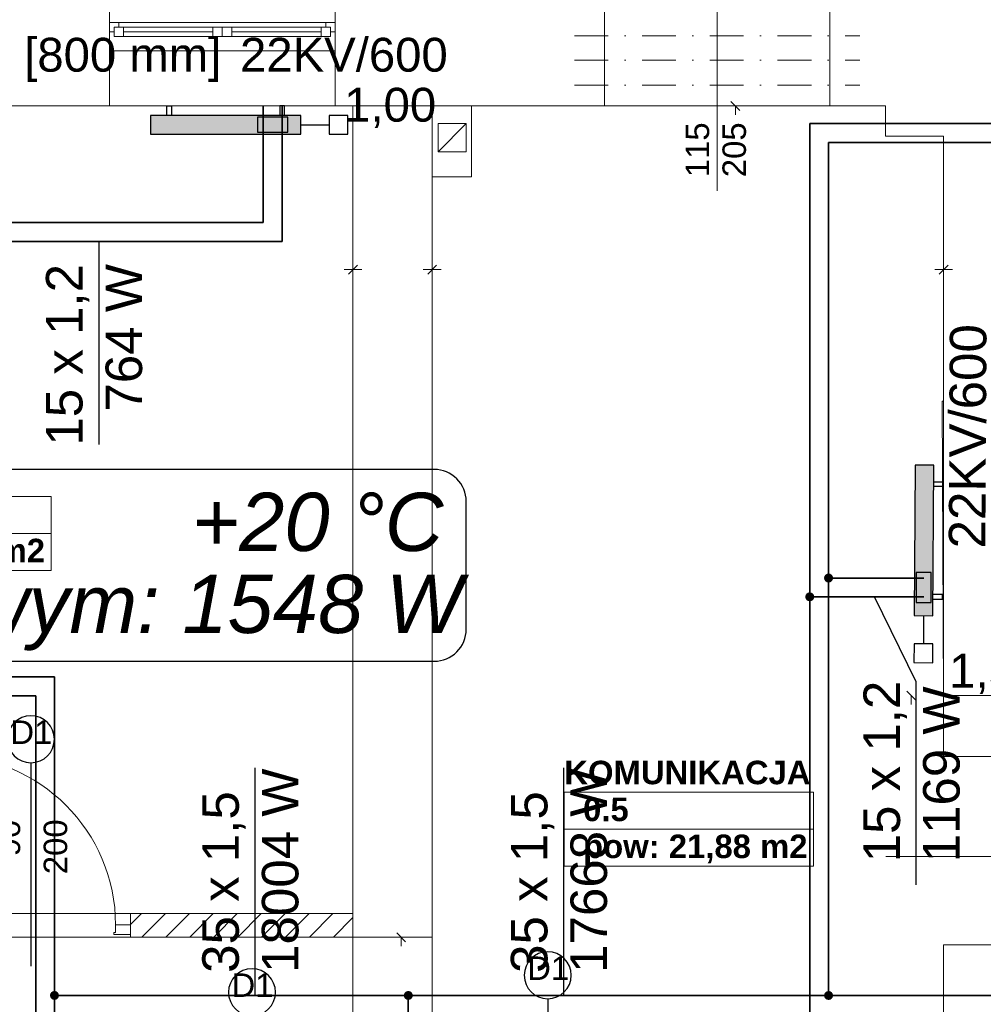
# Model space of a CAD drawing. Header units: millimetres. Extents: x 204754 to 495640, y -178579 to -98814.
# Tile 20 of 179: x 216255 to 221379, y -131815 to -126580. Entities that reach past the tile are written whole.
import ezdxf
from ezdxf.enums import TextEntityAlignment as Align
from ezdxf.lldxf.tags import DXFTag

# ---------------------------------------------------------------- set-up
doc = ezdxf.new("R2010")
doc.units = ezdxf.units.MM
doc.header["$MEASUREMENT"] = 0
doc.linetypes.add('Kropki i Kreski', pattern=[360, 180, -90, 0, -90])
doc.layers.get('0').update_dxf_attribs({"color": 252, "lineweight": 5})
for name, color, linetype in [('IS_Armatura_podłączeniowa_grz._dolnozas.', 7, 'SOLID'), ('IS_Armatura_Therm', 7, 'SOLID'), ('IS_Grzejniki_Plan_rzut', 7, 'SOLID'), ('IS_Opisy_działek_Therm', 7, 'SOLID'), ('IS_Text_Konstrukcji', 7, 'Continuous'), ('IS_Text_Odbiornikow_Therm', 7, 'Continuous')]:
    doc.layers.add(name, color=color, linetype=linetype)
for name, color, linetype, lineweight in [('IS_Powrót', 5, 'DASH', 35), ('IS_Text_Armatury_Therm', 7, 'Continuous', 35), ('IS_Zasilanie', 1, 'SOLID', 35), ('Nowe_! NAZWY POM', 252, 'Continuous', 5), ('Nowe_! NAZWY POM_Nr_pióra__19', 252, 'Continuous', 5), ('Nowe_220-A Ściany', 252, 'Continuous', 5), ('Nowe_220-A Ściany_Nr_pióra__112', 252, 'Continuous', 5), ('Nowe_220-A Ściany_Nr_pióra__93', 252, 'Continuous', 5), ('Nowe_810-G Ogólne_Nr_pióra__21', 252, 'Continuous', 5), ('Nowe_820-G Rysunki Obrazki_Nr_pióra__24', 252, 'Continuous', 5), ('Nowe_Drzwi ARCHICAD_Nr_pióra__168', 252, 'Continuous', 5), ('Nowe_Metryczki pomieszczeń ARCHICADa_Nr_pióra__13', 252, 'Continuous', 5), ('Nowe_Nowe_220(1)-A Ściany zewnętrzne_Nr_pióra__3', 252, 'Continuous', 5), ('Nowe_Nowe_220(1)-A Ściany zewnętrzne_Nr_pióra__57', 252, 'Continuous', 5), ('Nowe_Okna ARCHICADa_Nr_pióra__112', 252, 'Continuous', 5), ('Nowe_Okna ARCHICADa_Nr_pióra__23', 252, 'Continuous', 5), ('Nowe_Okna ARCHICADa_Nr_pióra__3', 252, 'Continuous', 5), ('Nowe_TABELKA_Nr_pióra__1', 252, 'Continuous', 5), ('Nowe_Znaczniki drzwi ARCHICADa', 252, 'Continuous', 5), ('Nowe_Znaczniki drzwi ARCHICADa_Nr_pióra__111', 252, 'Continuous', 5), ('Nowe_Znaczniki drzwi ARCHICADa_Nr_pióra__141', 252, 'Continuous', 5)]:
    doc.layers.add(name, color=color, linetype=linetype, lineweight=lineweight)
doc.styles.add('GENERATED_STYLE_1', font='arial.ttf')
doc.styles.add('GENERATED_STYLE_2', font='arialbd.ttf')
tags = doc.linetypes.add('DASH', pattern=[15, 10, -5]).pattern_tags.tags
tags[6:7] = [DXFTag(74, 4), DXFTag(75, 0), DXFTag(340, '0'), DXFTag(46, 0.0), DXFTag(50, 0.0), DXFTag(44, 0.0), DXFTag(45, 0.0)]
tags[4:5] = [DXFTag(74, 4), DXFTag(75, 0), DXFTag(340, '0'), DXFTag(46, 0.0), DXFTag(50, 0.0), DXFTag(44, 0.0), DXFTag(45, 0.0)]
tags = doc.linetypes.add('SOLID', pattern=[10, 10, 0]).pattern_tags.tags
tags[6:7] = [DXFTag(74, 4), DXFTag(75, 0), DXFTag(340, '0'), DXFTag(46, 0.0), DXFTag(50, 0.0), DXFTag(44, 0.0), DXFTag(45, 0.0)]
tags[4:5] = [DXFTag(74, 4), DXFTag(75, 0), DXFTag(340, '0'), DXFTag(46, 0.0), DXFTag(50, 0.0), DXFTag(44, 0.0), DXFTag(45, 0.0)]

# ---------------------------------------------------------------- blocks, each defined once
blk = doc.blocks.new('GABINET  1_0.8_8', base_point=(215758.8, -129213.1))
at = {"layer": 'Nowe_Metryczki pomieszczeń ARCHICADa_Nr_pióra__13', "color": 7, "linetype": 'Continuous', "lineweight": 13}
for p, q in [((215095.8, -129114.9), (215095.8, -129507.8)), ((215095.8, -129114.9), (216421.8, -129114.9)), ((216421.8, -129114.9), (216421.8, -129507.8)), ((215095.8, -129311.3), (216421.8, -129311.3)), ((215095.8, -129507.8), (216421.8, -129507.8))]:
    blk.add_line(p, q, dxfattribs=at)
at = {"layer": 'Nowe_Metryczki pomieszczeń ARCHICADa_Nr_pióra__13', "color": 7, "lineweight": 13, "style": 'GENERATED_STYLE_2'}
for tag, p in [('ROOM_NAME', (215095.8, -128947.1)), ('ROOM_NUMBER', (215195.8, -129143.5)), ('ROOM_CALC_AREA', (215195.8, -129339.9))]:
    blk.add_attdef(tag, text='', height=125, dxfattribs=at).set_placement(p, align=Align.TOP_LEFT)
blk = doc.blocks.new('KOMUNIKACJA_0.5_9', base_point=(219813.5, -130786.3))
at = {"layer": 'Nowe_Metryczki pomieszczeń ARCHICADa_Nr_pióra__13', "color": 7, "linetype": 'Continuous', "lineweight": 13}
for p, q in [((219150.5, -130688), (219150.5, -131080.9)), ((219150.5, -130688), (220476.5, -130688)), ((220476.5, -130688), (220476.5, -131080.9)), ((219150.5, -130884.5), (220476.5, -130884.5)), ((219150.5, -131080.9), (220476.5, -131080.9))]:
    blk.add_line(p, q, dxfattribs=at)
at = {"layer": 'Nowe_Metryczki pomieszczeń ARCHICADa_Nr_pióra__13', "color": 7, "lineweight": 13, "style": 'GENERATED_STYLE_2'}
for tag, p in [('ROOM_NAME', (219150.5, -130520.2)), ('ROOM_NUMBER', (219250.5, -130716.6)), ('ROOM_CALC_AREA', (219250.5, -130913))]:
    blk.add_attdef(tag, text='', height=125, dxfattribs=at).set_placement(p, align=Align.TOP_LEFT)
blk = doc.blocks.new('D Marker 11_19')
at = {"layer": 'Nowe_Znaczniki drzwi ARCHICADa_Nr_pióra__111', "color": 7, "linetype": 'Continuous', "lineweight": 25}
blk.add_line((0, 802.4), (0, -278.6), dxfattribs=at)
at = {"layer": 'Nowe_Znaczniki drzwi ARCHICADa_Nr_pióra__141', "color": 7, "linetype": 'Continuous', "lineweight": 25}
for start, end in [(0, 180), (180, 0)]:
    blk.add_arc((0, 927.4), 125, start, end, dxfattribs=at)
at = {"layer": 'Nowe_Znaczniki drzwi ARCHICADa_Nr_pióra__141', "color": 7, "lineweight": 25, "style": 'GENERATED_STYLE_1'}
for tag, rotation, p in [('AC_MarkerText_4', 90, (-19.6, 304.8)), ('AC_WIDO_B_SIZE', 90, (230.4, 209.9)), ('AC_MarkerText_1', 180, (109.1, 1075.6))]:
    blk.add_attdef(tag, text='', height=125, rotation=rotation, dxfattribs=at).set_placement(p, align=Align.BOTTOM_LEFT)
blk = doc.blocks.new('D Marker 11_23')
at = {"layer": 'Nowe_Znaczniki drzwi ARCHICADa_Nr_pióra__111', "color": 7, "linetype": 'Continuous', "lineweight": 25}
blk.add_line((0, 802.4), (0, -653.6), dxfattribs=at)
at = {"layer": 'Nowe_Znaczniki drzwi ARCHICADa_Nr_pióra__141', "color": 7, "linetype": 'Continuous', "lineweight": 25}
for start, end in [(0, 180), (180, 0)]:
    blk.add_arc((0, 927.4), 125, start, end, dxfattribs=at)
at = {"layer": 'Nowe_Znaczniki drzwi ARCHICADa_Nr_pióra__141', "color": 7, "lineweight": 25, "style": 'GENERATED_STYLE_1'}
for tag, p in [('AC_MarkerText_4', (-19.6, 304.8)), ('AC_WIDO_B_SIZE', (230.4, 209.9))]:
    blk.add_attdef(tag, text='', height=125, rotation=90, dxfattribs=at).set_placement(p, align=Align.BOTTOM_LEFT)
blk.add_attdef('AC_MarkerText_1', text='', height=125, dxfattribs=at).set_placement((-109.1, 864.9), align=Align.BOTTOM_LEFT)
blk = doc.blocks.new('D Marker 11_24')
at = {"layer": 'Nowe_Znaczniki drzwi ARCHICADa_Nr_pióra__111', "color": 7, "linetype": 'Continuous', "lineweight": 25}
blk.add_line((0, 802.4), (0, -743.6), dxfattribs=at)
at = {"layer": 'Nowe_Znaczniki drzwi ARCHICADa_Nr_pióra__141', "color": 7, "linetype": 'Continuous', "lineweight": 25}
for start, end in [(0, 180), (180, 0)]:
    blk.add_arc((0, 927.4), 125, start, end, dxfattribs=at)
at = {"layer": 'Nowe_Znaczniki drzwi ARCHICADa_Nr_pióra__141', "color": 7, "lineweight": 25, "style": 'GENERATED_STYLE_1'}
for tag, p in [('AC_MarkerText_4', (-19.6, 304.8)), ('AC_WIDO_B_SIZE', (230.4, 209.9))]:
    blk.add_attdef(tag, text='', height=125, rotation=90, dxfattribs=at).set_placement(p, align=Align.BOTTOM_LEFT)
blk.add_attdef('AC_MarkerText_1', text='', height=125, dxfattribs=at).set_placement((-109.1, 864.9), align=Align.BOTTOM_LEFT)
blk = doc.blocks.new('podkład 20251118')
at = {"color": 252, "linetype": 'Continuous', "lineweight": 5}
for p, q in [((220083.9, -127062.2), (220036.4, -127014.7)), ((220060.2, -127038.4), (220060.2, -127085.9)), ((218027, -127908.3), (217979.5, -127908.3)), ((218003.2, -127932.1), (218050.7, -127884.6)), ((218050.7, -127884.6), (218003.2, -127932.1)), ((218027, -127908.3), (218074.5, -127908.3)), ((218448, -127908.3), (218400.5, -127908.3)), ((218424.2, -127932.1), (218471.7, -127884.6)), ((218471.7, -127884.6), (218424.2, -127932.1)), ((218448, -127908.3), (218495.5, -127908.3)), ((221168, -127908.3), (221120.5, -127908.3)), ((221144.2, -127932.1), (221191.7, -127884.6)), ((221191.7, -127884.6), (221144.2, -127932.1)), ((221168, -127908.3), (221215.5, -127908.3)), ((221019, -130197), (220971.5, -130149.5)), ((220995.2, -130173.3), (220995.2, -130220.8)), ((218306.8, -131483), (218259.3, -131435.5)), ((218283.1, -131459.2), (218283.1, -131506.7))]:
    blk.add_line(p, q, dxfattribs=at)
at = {"layer": 'Nowe_! NAZWY POM_Nr_pióra__19', "color": 252, "linetype": 'Continuous', "lineweight": 5}
for p, q in [((216767, -127038.4), (215806.1, -127038.4)), ((218027, -127038.4), (216767, -127038.4)), ((218027, -128608.8), (218027, -127038.4)), ((220858, -127038.4), (218658, -127038.4)), ((218658, -127038.4), (218658, -127415.1)), ((220858, -127198.4), (220858, -127038.4)), ((221168, -127198.4), (220858, -127198.4)), ((221168, -128608.8), (221168, -127198.4)), ((218658, -127415.1), (218448, -127415.1)), ((218448, -127415.1), (218448, -128608.8)), ((218027, -131333.4), (218027, -128608.8)), ((218448, -128608.8), (218448, -131458.4)), ((221168, -130173.3), (221159.3, -128608.8)), ((221159.3, -128608.8), (221168, -128608.8)), ((221595.8, -130173.3), (221168, -130173.3)), ((215658.2, -131333.4), (218027, -131333.4)), ((218448, -131458.4), (213297, -131458.4))]:
    blk.add_line(p, q, dxfattribs=at)
at = {"layer": 'Nowe_220-A Ściany', "color": 252, "linetype": 'Continuous', "lineweight": 5}
for p, q in [((216844.4, -131391.6), (216902.5, -131333.4)), ((216904.8, -131458.4), (217029.8, -131333.4)), ((217032, -131458.4), (217157, -131333.4)), ((217159.3, -131458.4), (217284.3, -131333.4)), ((217286.6, -131458.4), (217411.6, -131333.4)), ((217413.9, -131458.4), (217538.9, -131333.4)), ((217541.2, -131458.4), (217666.2, -131333.4)), ((217668.4, -131458.4), (217793.4, -131333.4)), ((217795.7, -131458.4), (217920.7, -131333.4)), ((217923, -131458.4), (218027, -131354.5))]:
    blk.add_line(p, q, dxfattribs=at)
at = {"layer": 'Nowe_220-A Ściany_Nr_pióra__112', "color": 252, "linetype": 'Continuous', "lineweight": 5}
for p, q in [((216732, -126644.9), (216732, -126594.9)), ((217932, -126644.9), (217932, -126594.9)), ((216732, -126744.9), (216732, -126644.9)), ((217932, -126744.9), (217932, -126644.9))]:
    blk.add_line(p, q, dxfattribs=at)
at = {"layer": 'Nowe_220-A Ściany_Nr_pióra__93', "color": 252, "linetype": 'Continuous', "lineweight": 5}
for p, q in [((216844.4, -131333.4), (216844.4, -131393.4)), ((218027, -131333.4), (216844.4, -131333.4)), ((218027, -131458.4), (218027, -131333.4)), ((216844.4, -131393.4), (216844.4, -131443.4)), ((216844.4, -131443.4), (216844.4, -131458.4)), ((216844.4, -131458.4), (218027, -131458.4))]:
    blk.add_line(p, q, dxfattribs=at)
at = {"layer": 'Nowe_810-G Ogólne_Nr_pióra__21', "color": 252, "linetype": 'Kropki i Kreski', "lineweight": 5}
for p, q in [((219204.2, -126665.5), (220722.8, -126665.5)), ((219204.2, -126795.5), (220722.8, -126795.5)), ((219204.2, -126927.5), (220722.8, -126927.5))]:
    blk.add_line(p, q, dxfattribs=at)
at = {"layer": 'Nowe_820-G Rysunki Obrazki_Nr_pióra__24', "color": 7, "linetype": 'Continuous', "lineweight": 15}
for p, q in [((219963.5, -126289.7), (219963.5, -127489.2)), ((220859.9, -131029.5), (222059.4, -131029.5))]:
    blk.add_line(p, q, dxfattribs=at)
at = {"layer": 'Nowe_Drzwi ARCHICAD_Nr_pióra__168', "color": 252, "linetype": 'Continuous', "lineweight": 5}
for p, q in [((216764.4, -131433.4), (216764.4, -131393.4)), ((216764.4, -131393.4), (216844.4, -131393.4)), ((216844.4, -131393.4), (216844.4, -131443.4)), ((216844.4, -131393.4), (216844.4, -131443.4)), ((216754.4, -131443.4), (216754.4, -131433.4)), ((216754.4, -131433.4), (216764.4, -131433.4)), ((216764.4, -131443.4), (216754.4, -131443.4)), ((216844.4, -131443.4), (216764.4, -131443.4))]:
    blk.add_line(p, q, dxfattribs=at)
at = {"layer": 'Nowe_Drzwi ARCHICAD_Nr_pióra__168', "color": 252, "linetype": 'Continuous', "lineweight": 5, "extrusion": (0, 0, -1)}
blk.add_ellipse((215864.4, -131393.4), major_axis=(636.4, 636.4), ratio=1, start_param=-0.785398, end_param=0.785398, dxfattribs=at)
at = {"layer": 'Nowe_Nowe_220(1)-A Ściany zewnętrzne_Nr_pióra__3', "color": 252, "linetype": 'Continuous', "lineweight": 5}
for p, q in [((218629.6, -127132.2), (218479.6, -127132.2)), ((218479.6, -127132.2), (218479.6, -127282.2)), ((218479.6, -127282.2), (218629.6, -127132.2)), ((218629.6, -127282.2), (218629.6, -127132.2)), ((218479.6, -127282.2), (218629.6, -127282.2))]:
    blk.add_line(p, q, dxfattribs=at)
at = {"layer": 'Nowe_Nowe_220(1)-A Ściany zewnętrzne_Nr_pióra__57', "color": 252, "linetype": 'Continuous', "lineweight": 5}
for p, q in [((216732, -126438.4), (216732, -127038.4)), ((217932, -126438.4), (217932, -127038.4)), ((219363.6, -126438.4), (219363.6, -127038.4)), ((220563.4, -126438.4), (220563.4, -127038.4)), ((213297, -127038.4), (220858, -127038.4)), ((218027, -127038.4), (218027, -132678.4)), ((218027, -127038.4), (218027, -127415.1)), ((218027, -127038.4), (218027, -127415.1)), ((218027, -127038.4), (218027, -127415.1)), ((218448, -127038.4), (218448, -132588.4)), ((218658, -127038.4), (218658, -127415.1)), ((220858, -127038.4), (220858, -127198.4)), ((220858, -127198.4), (221168, -127198.4)), ((221168, -127198.4), (221168, -130498.4)), ((218658, -127415.1), (218448, -127415.1)), ((221168, -130498.4), (221511.2, -130498.4)), ((221168, -131498.4), (221511.2, -131498.4)), ((221168, -131498.4), (221168, -131938.4))]:
    blk.add_line(p, q, dxfattribs=at)
at = {"layer": 'Nowe_Okna ARCHICADa_Nr_pióra__112', "color": 252, "linetype": 'Continuous', "lineweight": 5}
for p, q in [((216732, -126644.9), (216732, -126594.9)), ((216732, -126644.9), (216732, -126594.9)), ((217932, -126644.9), (217932, -126594.9)), ((217932, -126644.9), (217932, -126594.9)), ((216732, -126744.9), (216732, -126644.9)), ((217932, -126744.9), (217932, -126644.9))]:
    blk.add_line(p, q, dxfattribs=at)
at = {"layer": 'Nowe_Okna ARCHICADa_Nr_pióra__23', "color": 252, "linetype": 'Continuous', "lineweight": 5}
for p, q in [((216782, -126594.9), (216732, -126594.9)), ((216782, -126619.9), (216782, -126594.9)), ((217932, -126594.9), (217882, -126594.9)), ((217882, -126594.9), (217882, -126619.9)), ((216732, -126644.9), (216757, -126644.9)), ((216757, -126644.9), (216757, -126619.9)), ((216757, -126619.9), (216782, -126619.9)), ((216807, -126619.9), (216757, -126619.9)), ((216757, -126619.9), (216757, -126669.9)), ((216807, -126669.9), (216807, -126619.9)), ((217282, -126619.9), (216807, -126619.9)), ((216807, -126644.9), (217282, -126644.9)), ((217332, -126619.9), (217282, -126619.9)), ((217282, -126619.9), (217282, -126669.9)), ((217332, -126669.9), (217332, -126619.9)), ((217382, -126619.9), (217332, -126619.9)), ((217332, -126619.9), (217332, -126669.9)), ((217382, -126669.9), (217382, -126619.9)), ((217857, -126619.9), (217382, -126619.9)), ((217382, -126644.9), (217857, -126644.9)), ((217907, -126619.9), (217857, -126619.9)), ((217857, -126619.9), (217857, -126669.9)), ((217882, -126619.9), (217907, -126619.9)), ((217907, -126619.9), (217907, -126644.9)), ((217907, -126669.9), (217907, -126619.9)), ((217907, -126644.9), (217932, -126644.9)), ((216757, -126669.9), (216807, -126669.9)), ((216807, -126669.9), (217282, -126669.9)), ((217282, -126669.9), (217332, -126669.9)), ((217332, -126669.9), (217382, -126669.9)), ((217382, -126669.9), (217857, -126669.9)), ((217857, -126669.9), (217907, -126669.9))]:
    blk.add_line(p, q, dxfattribs=at)
at = {"layer": 'Nowe_Okna ARCHICADa_Nr_pióra__3', "color": 252, "linetype": 'Continuous', "lineweight": 5}
for p, q in [((216732, -126594.9), (217932, -126594.9)), ((217332, -126594.9), (216782, -126594.9)), ((217882, -126594.9), (217332, -126594.9)), ((216807, -126669.9), (217282, -126669.9)), ((217382, -126669.9), (217857, -126669.9)), ((216732, -126744.9), (217932, -126744.9))]:
    blk.add_line(p, q, dxfattribs=at)
at = {"layer": 'Nowe_! NAZWY POM', "color": 7, "linetype": 'Continuous', "lineweight": 13}
for name, p, values in [('GABINET  1_0.8_8', (215758.8, -129213.1), {'ROOM_NAME': 'GABINET  1', 'ROOM_NUMBER': '0.8', 'ROOM_CALC_AREA': 'pow: 20,32 m2'}), ('KOMUNIKACJA_0.5_9', (219813.5, -130786.3), {'ROOM_NAME': 'KOMUNIKACJA', 'ROOM_NUMBER': '0.5', 'ROOM_CALC_AREA': 'pow: 21,88 m2'})]:
    blk.add_blockref(name, p, dxfattribs=at).add_auto_attribs(values)
at = {"layer": 'Nowe_Znaczniki drzwi ARCHICADa', "color": 7, "linetype": 'Continuous', "lineweight": 25}
ref = blk.add_blockref('D Marker 11_19', (216314.4, -131333.4), dxfattribs=at)
ref.add_attrib('AC_MarkerText_1', 'D1', dxfattribs={"layer": 'Nowe_Znaczniki drzwi ARCHICADa_Nr_pióra__141', "color": 7, "lineweight": 25, "height": 125, "style": 'GENERATED_STYLE_1'}).set_placement((216205.2, -130468.5), align=Align.BOTTOM_LEFT)
ref.add_attrib('AC_MarkerText_4', '90', dxfattribs={"layer": 'Nowe_Znaczniki drzwi ARCHICADa_Nr_pióra__141', "color": 7, "lineweight": 25, "height": 125, "rotation": 90, "style": 'GENERATED_STYLE_1'}).set_placement((216294.7, -131028.7), align=Align.BOTTOM_LEFT)
ref.add_attrib('AC_WIDO_B_SIZE', '200', dxfattribs={"layer": 'Nowe_Znaczniki drzwi ARCHICADa_Nr_pióra__141', "color": 7, "lineweight": 25, "height": 125, "rotation": 90, "style": 'GENERATED_STYLE_1'}).set_placement((216544.7, -131123.5), align=Align.BOTTOM_LEFT)
for name, p in [('D Marker 11_24', (219062.4, -132588.4)), ('D Marker 11_23', (217490, -132678.4))]:
    blk.add_blockref(name, p, dxfattribs=at).add_auto_attribs({'AC_MarkerText_1': 'D1', 'AC_MarkerText_4': '90', 'AC_WIDO_B_SIZE': '200'})
at = {"layer": 'Nowe_TABELKA_Nr_pióra__1', "color": 252, "lineweight": 5, "style": 'GENERATED_STYLE_1'}
for s, p in [('115', (219920.8, -127417.2)), ('205', (220116.7, -127417.2))]:
    blk.add_text(s, height=125, rotation=90, dxfattribs=at).set_placement(p)

msp = doc.modelspace()

# ---------------------------------------------------------------- hatches: boundary and pattern name
at = {"layer": 'IS_Grzejniki_Plan_rzut', "ltscale": 10}
for points in [[(217750, -127088.4), (216950, -127088.4), (216950, -127188.4), (217750, -127188.4)], [(221111.2, -129748.9), (221115.6, -128948.9), (221015.6, -128948.3), (221011.2, -129748.3)]]:
    msp.add_hatch(color=8, dxfattribs=at).paths.add_polyline_path(points)
at = {"layer": 'IS_Opisy_działek_Therm'}
h = msp.add_hatch(color=1, dxfattribs=at)
edge = h.paths.add_edge_path()
edge.add_arc((216439.6, -131768.4), 24, 0, 360)
h = msp.add_hatch(color=1, dxfattribs=at)
edge = h.paths.add_edge_path()
edge.add_arc((218321.2, -131768.4), 24, 0, 360)
h = msp.add_hatch(color=1, dxfattribs=at)
edge = h.paths.add_edge_path()
edge.add_arc((220556, -131768.4), 24, 0, 360)
at = {"layer": 'IS_Powrót'}
h = msp.add_hatch(color=256, dxfattribs=at)
edge = h.paths.add_edge_path()
edge.add_arc((220456, -129648.6), 24, 0, 360)
at = {"layer": 'IS_Zasilanie'}
h = msp.add_hatch(color=256, dxfattribs=at)
edge = h.paths.add_edge_path()
edge.add_arc((220556, -129548.6), 24, 0, 360)

# ---------------------------------------------------------------- linework, layer by layer
at = {"layer": 'IS_Armatura_podłączeniowa_grz._dolnozas.', "ltscale": 10}
for p, q in [((217680, -127098.4), (217520, -127098.4)), ((217520, -127098.4), (217520, -127178.4)), ((217680, -127178.4), (217680, -127098.4)), ((217680, -127098.4), (217680, -127098.4)), ((217520, -127178.4), (217680, -127178.4)), ((221022.4, -129518.4), (221021.6, -129678.4)), ((221102.4, -129518.8), (221022.4, -129518.4)), ((221101.6, -129678.8), (221102.4, -129518.8)), ((221021.6, -129678.4), (221101.6, -129678.8)), ((221101.6, -129678.8), (221101.6, -129678.8))]:
    msp.add_line(p, q, dxfattribs=at)
at = {"layer": 'IS_Armatura_Therm', "ltscale": 10}
for p, q in [((218000, -127088.4), (217900, -127088.4)), ((217900, -127088.4), (217900, -127188.4)), ((218000, -127188.4), (218000, -127088.4)), ((217750, -127138.4), (217900, -127138.4)), ((217900, -127188.4), (218000, -127188.4)), ((221061.2, -129748.6), (221060.3, -129898.6)), ((221010.3, -129898.3), (221009.8, -129998.3)), ((221110.3, -129898.9), (221010.3, -129898.3)), ((221109.8, -129998.9), (221110.3, -129898.9)), ((221009.8, -129998.3), (221109.8, -129998.9))]:
    msp.add_line(p, q, dxfattribs=at)
at = {"layer": 'IS_Grzejniki_Plan_rzut', "ltscale": 10}
for p, q in [((217037.5, -127088.4), (217037.5, -127038.4)), ((217037.5, -127038.4), (217062.5, -127038.4)), ((217062.5, -127038.4), (217062.5, -127088.4)), ((217662.5, -127038.4), (217637.5, -127038.4)), ((217637.5, -127038.4), (217637.5, -127088.4)), ((217662.5, -127088.4), (217662.5, -127038.4)), ((217750, -127088.4), (216950, -127088.4)), ((216950, -127088.4), (216950, -127188.4)), ((217750, -127188.4), (217750, -127088.4)), ((217750, -127088.4), (217750, -127088.4)), ((216950, -127188.4), (217750, -127188.4)), ((221015.6, -128948.3), (221011.2, -129748.3)), ((221115.6, -128948.9), (221015.6, -128948.3)), ((221111.2, -129748.9), (221115.6, -128948.9)), ((221115.1, -129036.4), (221165.1, -129036.6)), ((221165.1, -129036.6), (221165, -129061.6)), ((221165, -129061.6), (221115, -129061.4)), ((221161.8, -129636.6), (221111.8, -129636.4)), ((221161.7, -129661.6), (221161.8, -129636.6)), ((221111.7, -129661.4), (221161.7, -129661.6)), ((221011.2, -129748.3), (221111.2, -129748.9)), ((221111.2, -129748.9), (221111.2, -129748.9))]:
    msp.add_line(p, q, dxfattribs=at)
at = {"layer": 'IS_Opisy_działek_Therm', "ltscale": 10}
for p, q in [((216675.2, -127758.8), (216675.2, -128838.8)), ((221022.6, -130100.7), (220800.6, -129648.6)), ((221022.6, -131180.7), (221022.6, -130100.7)), ((217506.4, -131768.4), (217506.4, -130558.4)), ((219147.5, -131768.4), (219147.5, -130558.4))]:
    msp.add_line(p, q, dxfattribs=at)
at = {"layer": 'IS_Powrót', "ltscale": 10}
for p, q in [((217650, -127758.8), (217650, -127038.4)), ((220456, -129648.6), (220456, -127132)), ((220456, -127132), (221648.4, -127132)), ((214988, -127758.8), (217650, -127758.8)), ((220456, -131868.4), (220456, -129648.6)), ((221061.7, -129648.6), (220456, -129648.6)), ((213309.5, -130174.8), (216339.6, -130174.8)), ((216339.6, -130174.8), (216339.6, -131868.4))]:
    msp.add_line(p, q, dxfattribs=at)
at = {"layer": 'IS_Text_Konstrukcji', "linetype": 'SOLID', "ltscale": 10}
msp.add_lwpolyline([(215779.2, -129991.2), (218459.2, -129991.2, 0.414214), (218629.2, -129821.2), (218629.2, -129141.2, 0.414214), (218459.2, -128971.2), (215779.2, -128971.2, 0.414214), (215609.2, -129141.2), (215609.2, -129821.2, 0.414214), (215779.2, -129991.2)], format="xyb", dxfattribs=at)
at = {"layer": 'IS_Zasilanie', "ltscale": 10}
for p, q in [((217550, -127658.8), (217550, -127038.4)), ((220556, -129548.6), (220556, -127232)), ((220556, -127232), (221818.8, -127232)), ((214888, -127658.8), (217550, -127658.8)), ((220556, -131768.4), (220556, -129548.6)), ((221062.3, -129548.6), (220556, -129548.6)), ((213409.5, -130074.8), (216439.6, -130074.8)), ((216439.6, -130074.8), (216439.6, -131768.4)), ((216439.6, -131768.4), (216439.6, -138017.2)), ((216439.6, -131768.4), (218321.2, -131768.4)), ((218321.2, -134942), (218321.2, -131768.4)), ((218321.2, -131768.4), (220556, -131768.4)), ((220556, -131768.4), (224037.4, -131768.4))]:
    msp.add_line(p, q, dxfattribs=at)

# ---------------------------------------------------------------- block references
msp.add_blockref('podkład 20251118', (0, 0))

# ---------------------------------------------------------------- texts
at = {"layer": 'IS_Opisy_działek_Therm', "ltscale": 10, "char_height": 194.4, "rotation": 90}
for s, insert, attachment_point in [('\\fArial|b0|i0;15 x 1,2', (216624.8, -127878.8), 9), ('\\fArial|b0|i0;764 W', (216711.2, -127878.8), 3), ('\\fArial|b0|i0;15 x 1,2', (220972.2, -131060.7), 7), ('\\fArial|b0|i0;1169 W', (221058.6, -131060.7), 1), ('\\fArial|b0|i0;18004 W', (217542.4, -131648.4), 1), ('\\fArial|b0|i0;17668 W', (219183.5, -131648.4), 1), ('\\fArial|b0|i0;35 x 1,5', (217456, -131648.4), 7), ('\\fArial|b0|i0;35 x 1,5', (219097.1, -131648.4), 7)]:
    msp.add_mtext(s, dxfattribs=dict(at, insert=insert, attachment_point=attachment_point))
at = {"layer": 'IS_Text_Armatury_Therm', "linetype": 'SOLID', "ltscale": 10, "char_height": 180, "attachment_point": 9}
for s, insert in [('\\fArial|b0|i0;1,00  ', (218469.4, -127155.3)), ('\\fArial|b0|i0;1,50  ', (221686.7, -130165))]:
    msp.add_mtext(s, dxfattribs=dict(at, insert=insert))
at = {"layer": 'IS_Text_Konstrukcji', "linetype": 'SOLID', "ltscale": 10, "char_height": 309.6}
for s, insert, attachment_point in [('\\fArial|b0|i1;+20 °C', (217169.2, -129409.2), 7), ('\\fArial|b0|i1;Φwym: 1548 W', (217119.2, -129531.6), 2)]:
    msp.add_mtext(s, dxfattribs=dict(at, insert=insert, attachment_point=attachment_point))
at = {"layer": 'IS_Text_Odbiornikow_Therm', "linetype": 'SOLID', "ltscale": 10, "char_height": 180}
for s, insert, attachment_point in [('\\fArial|b0|i0;[800 mm]', (217326.5, -126676), 3), ('\\fArial|b0|i0;22KV/600', (217426.5, -126676), 1)]:
    msp.add_mtext(s, dxfattribs=dict(at, insert=insert, attachment_point=attachment_point))
at = {"layer": 'IS_Text_Odbiornikow_Therm', "linetype": 'SOLID', "ltscale": 10, "insert": (221398.5, -128199.1), "char_height": 194.4, "attachment_point": 9, "rotation": 89.7}
msp.add_mtext('\\fArial|b0|i0;22KV/600', dxfattribs=at)

doc.saveas('drawing.dxf')
